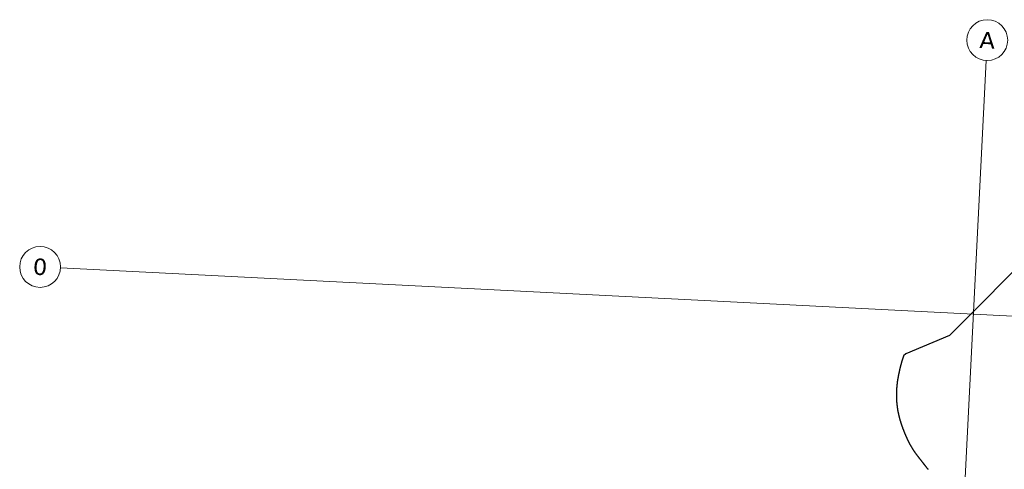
# Model space of a CAD drawing. Header units: millimetres. Extents: x 32690613 to 32693005, y 5343732 to 5344571.
# Tile 70 of 234: x 32692207 to 32692448, y 5344440 to 5344550. Entities that reach past the tile are written whole.
import ezdxf

# ---------------------------------------------------------------- set-up
doc = ezdxf.new("R2010")
doc.units = ezdxf.units.MM
doc.header["$LTSCALE"] = 20
doc.layers.get('0').update_dxf_attribs({"lineweight": 18})
doc.layers.get('DEFPOINTS').update_dxf_attribs({"color": 11, "lineweight": 18})
doc.layers.add('Straße', color=30, linetype='Continuous', plot=False)
doc.styles.add('Verdana', font='verdana.ttf')

# ---------------------------------------------------------------- blocks, each defined once
blk = doc.blocks.new('A$C78070446')
for p, q in [((4469733.77, 5343068.96), (4469667.48, 5342330.09)), ((4469505.56, 5343027.12), (4470255.14, 5342959.86))]:
    blk.add_line(p, q)
for centre in [(4469734.22, 5343073.94), (4469500.58, 5343027.56)]:
    blk.add_circle(centre, 5)
at = {"char_height": 4, "attachment_point": 5, "rotation": 354.86, "line_spacing_factor": 0.252012, "style": 'Verdana'}
for s, insert in [('A', (4469734.22, 5343073.94)), ('0', (4469500.58, 5343027.56))]:
    blk.add_mtext(s, dxfattribs=dict(at, insert=insert))

msp = doc.modelspace()

# ---------------------------------------------------------------- linework, layer by layer
at = {"layer": 'Straße'}
msp.add_lwpolyline([(32692500.4, 5344538.65), (32692434.75, 5344472.77), (32692424.09, 5344468.31), (32692423.57, 5344467.81), (32692423.55, 5344467.75), (32692423.53, 5344467.7), (32692423.5, 5344467.64), (32692423.48, 5344467.58), (32692423.46, 5344467.52), (32692423.44, 5344467.46), (32692423.42, 5344467.4), (32692423.4, 5344467.34), (32692423.38, 5344467.28), (32692423.36, 5344467.22), (32692423.34, 5344467.16), (32692423.32, 5344467.1), (32692423.3, 5344467.04), (32692423.28, 5344466.98), (32692423.26, 5344466.92), (32692423.24, 5344466.86), (32692423.22, 5344466.8), (32692423.2, 5344466.73), (32692423.19, 5344466.67), (32692423.17, 5344466.61), (32692423.15, 5344466.55), (32692423.13, 5344466.49), (32692423.11, 5344466.42), (32692423.09, 5344466.36), (32692423.07, 5344466.3), (32692423.05, 5344466.24), (32692423.04, 5344466.17), (32692423.02, 5344466.11), (32692423, 5344466.05), (32692422.98, 5344465.98), (32692422.96, 5344465.92), (32692422.94, 5344465.85), (32692422.93, 5344465.79), (32692422.91, 5344465.73), (32692422.89, 5344465.66), (32692422.87, 5344465.6), (32692422.86, 5344465.53), (32692422.84, 5344465.47), (32692422.82, 5344465.4), (32692422.8, 5344465.34), (32692422.79, 5344465.27), (32692422.77, 5344465.2), (32692422.75, 5344465.14), (32692422.74, 5344465.07), (32692422.72, 5344465.01), (32692422.7, 5344464.94), (32692422.69, 5344464.87), (32692422.67, 5344464.81), (32692422.65, 5344464.74), (32692422.64, 5344464.67), (32692422.62, 5344464.6), (32692422.61, 5344464.54), (32692422.59, 5344464.47), (32692422.58, 5344464.4), (32692422.56, 5344464.33), (32692422.54, 5344464.26), (32692422.53, 5344464.2), (32692422.51, 5344464.13), (32692422.5, 5344464.06), (32692422.48, 5344463.99), (32692422.47, 5344463.92), (32692422.45, 5344463.85), (32692422.44, 5344463.78), (32692422.42, 5344463.71), (32692422.41, 5344463.64), (32692422.39, 5344463.57), (32692422.38, 5344463.5), (32692422.36, 5344463.43), (32692422.35, 5344463.36), (32692422.34, 5344463.29), (32692422.32, 5344463.22), (32692422.31, 5344463.15), (32692422.29, 5344463.07), (32692422.28, 5344463), (32692422.27, 5344462.93), (32692422.25, 5344462.86), (32692422.24, 5344462.79), (32692422.23, 5344462.71), (32692422.21, 5344462.64), (32692422.2, 5344462.57), (32692422.19, 5344462.5), (32692422.17, 5344462.42), (32692422.16, 5344462.35), (32692422.15, 5344462.28), (32692422.14, 5344462.2), (32692422.12, 5344462.13), (32692422.11, 5344462.06), (32692422.1, 5344461.98), (32692422.09, 5344461.91), (32692422.07, 5344461.83), (32692422.06, 5344461.76), (32692422.05, 5344461.68), (32692422.04, 5344461.61), (32692422.03, 5344461.54), (32692422.02, 5344461.46), (32692422.01, 5344461.39), (32692422, 5344461.31), (32692421.99, 5344461.24), (32692421.98, 5344461.17), (32692421.97, 5344461.09), (32692421.96, 5344461.02), (32692421.95, 5344460.94), (32692421.94, 5344460.87), (32692421.93, 5344460.79), (32692421.92, 5344460.72), (32692421.91, 5344460.65), (32692421.91, 5344460.57), (32692421.9, 5344460.5), (32692421.89, 5344460.42), (32692421.89, 5344460.35), (32692421.88, 5344460.28), (32692421.87, 5344460.2), (32692421.87, 5344460.13), (32692421.86, 5344460.06), (32692421.85, 5344459.98), (32692421.85, 5344459.91), (32692421.84, 5344459.83), (32692421.84, 5344459.76), (32692421.83, 5344459.69), (32692421.83, 5344459.61), (32692421.82, 5344459.54), (32692421.82, 5344459.47), (32692421.82, 5344459.39), (32692421.81, 5344459.32), (32692421.81, 5344459.24), (32692421.81, 5344459.17), (32692421.8, 5344459.1), (32692421.8, 5344459.02), (32692421.8, 5344458.95), (32692421.8, 5344458.88), (32692421.79, 5344458.8), (32692421.79, 5344458.73), (32692421.79, 5344458.66), (32692421.79, 5344458.58), (32692421.79, 5344458.51), (32692421.79, 5344458.44), (32692421.79, 5344458.36), (32692421.79, 5344458.29), (32692421.79, 5344458.22), (32692421.79, 5344458.14), (32692421.79, 5344458.07), (32692421.79, 5344458), (32692421.79, 5344457.92), (32692421.79, 5344457.85), (32692421.79, 5344457.78), (32692421.79, 5344457.7), (32692421.8, 5344457.63), (32692421.8, 5344457.56), (32692421.8, 5344457.48), (32692421.8, 5344457.41), (32692421.81, 5344457.34), (32692421.81, 5344457.26), (32692421.81, 5344457.19), (32692421.82, 5344457.12), (32692421.82, 5344457.05), (32692421.83, 5344456.97), (32692421.83, 5344456.9), (32692421.84, 5344456.83), (32692421.84, 5344456.75), (32692421.85, 5344456.68), (32692421.85, 5344456.61), (32692421.86, 5344456.53), (32692421.86, 5344456.46), (32692421.87, 5344456.39), (32692421.88, 5344456.32), (32692421.88, 5344456.24), (32692421.89, 5344456.17), (32692421.9, 5344456.1), (32692421.9, 5344456.02), (32692421.91, 5344455.95), (32692421.92, 5344455.88), (32692421.93, 5344455.81), (32692421.94, 5344455.73), (32692421.95, 5344455.66), (32692421.96, 5344455.59), (32692421.96, 5344455.52), (32692421.97, 5344455.44), (32692421.98, 5344455.37), (32692421.99, 5344455.3), (32692422, 5344455.23), (32692422.01, 5344455.15), (32692422.03, 5344455.08), (32692422.04, 5344455.01), (32692422.05, 5344454.94), (32692422.06, 5344454.86), (32692422.07, 5344454.79), (32692422.08, 5344454.72), (32692422.09, 5344454.65), (32692422.11, 5344454.57), (32692422.12, 5344454.5), (32692422.13, 5344454.43), (32692422.15, 5344454.36), (32692422.16, 5344454.28), (32692422.17, 5344454.21), (32692422.19, 5344454.14), (32692422.2, 5344454.07), (32692422.22, 5344454), (32692422.23, 5344453.92), (32692422.25, 5344453.85), (32692422.26, 5344453.78), (32692422.28, 5344453.71), (32692422.29, 5344453.64), (32692422.31, 5344453.56), (32692422.32, 5344453.49), (32692422.34, 5344453.42), (32692422.36, 5344453.35), (32692422.37, 5344453.27), (32692422.39, 5344453.2), (32692422.41, 5344453.13), (32692422.43, 5344453.06), (32692422.44, 5344452.99), (32692422.46, 5344452.92), (32692422.48, 5344452.84), (32692422.5, 5344452.77), (32692422.52, 5344452.7), (32692422.54, 5344452.63), (32692422.56, 5344452.56), (32692422.58, 5344452.48), (32692422.6, 5344452.41), (32692422.62, 5344452.34), (32692422.64, 5344452.27), (32692422.66, 5344452.2), (32692422.68, 5344452.13), (32692422.7, 5344452.05), (32692422.72, 5344451.98), (32692422.74, 5344451.91), (32692422.77, 5344451.84), (32692422.79, 5344451.77), (32692422.81, 5344451.7), (32692422.83, 5344451.62), (32692422.86, 5344451.55), (32692422.88, 5344451.48), (32692422.9, 5344451.41), (32692422.92, 5344451.34), (32692422.95, 5344451.27), (32692422.97, 5344451.2), (32692422.99, 5344451.13), (32692423.02, 5344451.06), (32692423.04, 5344450.99), (32692423.06, 5344450.92), (32692423.09, 5344450.85), (32692423.11, 5344450.78), (32692423.14, 5344450.71), (32692423.16, 5344450.64), (32692423.18, 5344450.57), (32692423.21, 5344450.51), (32692423.23, 5344450.44), (32692423.26, 5344450.37), (32692423.28, 5344450.3), (32692423.3, 5344450.23), (32692423.33, 5344450.17), (32692423.35, 5344450.1), (32692423.38, 5344450.03), (32692423.4, 5344449.96), (32692423.43, 5344449.9), (32692423.45, 5344449.83), (32692423.48, 5344449.77), (32692423.5, 5344449.7), (32692423.53, 5344449.63), (32692423.55, 5344449.57), (32692423.58, 5344449.5), (32692423.6, 5344449.44), (32692423.63, 5344449.37), (32692423.65, 5344449.31), (32692423.68, 5344449.24), (32692423.7, 5344449.18), (32692423.73, 5344449.11), (32692423.76, 5344449.05), (32692423.78, 5344448.98), (32692423.81, 5344448.92), (32692423.83, 5344448.86), (32692423.86, 5344448.79), (32692423.89, 5344448.73), (32692423.91, 5344448.67), (32692423.94, 5344448.61), (32692423.97, 5344448.54), (32692423.99, 5344448.48), (32692424.02, 5344448.42), (32692424.05, 5344448.36), (32692424.07, 5344448.29), (32692424.1, 5344448.23), (32692424.13, 5344448.17), (32692424.15, 5344448.11), (32692424.18, 5344448.05), (32692424.21, 5344447.99), (32692424.24, 5344447.93), (32692424.26, 5344447.87), (32692424.29, 5344447.81), (32692424.32, 5344447.75), (32692424.35, 5344447.69), (32692424.37, 5344447.63), (32692424.4, 5344447.57), (32692424.43, 5344447.51), (32692424.46, 5344447.45), (32692424.48, 5344447.39), (32692424.51, 5344447.33), (32692424.54, 5344447.27), (32692424.57, 5344447.21), (32692424.6, 5344447.16), (32692424.63, 5344447.1), (32692424.65, 5344447.04), (32692424.68, 5344446.98), (32692424.71, 5344446.93), (32692424.74, 5344446.87), (32692424.77, 5344446.81), (32692424.8, 5344446.76), (32692424.83, 5344446.7), (32692424.86, 5344446.64), (32692424.89, 5344446.59), (32692424.92, 5344446.53), (32692424.94, 5344446.48), (32692424.97, 5344446.42), (32692425, 5344446.36), (32692425.03, 5344446.31), (32692425.06, 5344446.25), (32692425.09, 5344446.2), (32692425.12, 5344446.14), (32692425.15, 5344446.09), (32692425.18, 5344446.04), (32692425.21, 5344445.98), (32692425.24, 5344445.93), (32692425.27, 5344445.87), (32692425.3, 5344445.82), (32692425.33, 5344445.77), (32692425.36, 5344445.72), (32692425.4, 5344445.66), (32692425.43, 5344445.61), (32692425.46, 5344445.56), (32692425.49, 5344445.51), (32692425.52, 5344445.45), (32692425.55, 5344445.4), (32692425.58, 5344445.35), (32692425.61, 5344445.3), (32692425.64, 5344445.25), (32692425.67, 5344445.2), (32692425.71, 5344445.15), (32692425.74, 5344445.09), (32692425.77, 5344445.04), (32692425.8, 5344444.99), (32692425.83, 5344444.94), (32692425.86, 5344444.89), (32692425.9, 5344444.84), (32692425.93, 5344444.79), (32692425.96, 5344444.75), (32692425.99, 5344444.7), (32692426.02, 5344444.65), (32692426.06, 5344444.6), (32692426.09, 5344444.55), (32692426.12, 5344444.5), (32692426.15, 5344444.45), (32692426.19, 5344444.41), (32692426.22, 5344444.36), (32692426.25, 5344444.31), (32692426.29, 5344444.26), (32692426.32, 5344444.22), (32692426.35, 5344444.17), (32692426.38, 5344444.12), (32692426.42, 5344444.08), (32692426.45, 5344444.03), (32692426.48, 5344443.98), (32692426.52, 5344443.94), (32692426.55, 5344443.89), (32692426.59, 5344443.85), (32692426.62, 5344443.8), (32692426.65, 5344443.76), (32692426.69, 5344443.71), (32692426.72, 5344443.67), (32692426.76, 5344443.62), (32692426.79, 5344443.58), (32692426.82, 5344443.53), (32692426.86, 5344443.49), (32692426.89, 5344443.44), (32692426.93, 5344443.4), (32692426.96, 5344443.36), (32692426.99, 5344443.31), (32692427.03, 5344443.27), (32692427.06, 5344443.23), (32692427.1, 5344443.18), (32692427.13, 5344443.14), (32692427.16, 5344443.1), (32692427.2, 5344443.05), (32692427.23, 5344443.01), (32692427.26, 5344442.97), (32692427.3, 5344442.93), (32692427.33, 5344442.88), (32692427.36, 5344442.84), (32692427.4, 5344442.8), (32692427.43, 5344442.76), (32692427.46, 5344442.72), (32692427.5, 5344442.67), (32692427.53, 5344442.63), (32692427.56, 5344442.59), (32692427.59, 5344442.55), (32692427.63, 5344442.51), (32692427.66, 5344442.46), (32692427.69, 5344442.42), (32692427.72, 5344442.38), (32692427.75, 5344442.34), (32692427.79, 5344442.3), (32692427.82, 5344442.26), (32692427.85, 5344442.22), (32692427.88, 5344442.18), (32692427.91, 5344442.14), (32692427.95, 5344442.1), (32692427.98, 5344442.06), (32692428.01, 5344442.02), (32692428.04, 5344441.98), (32692428.07, 5344441.94), (32692428.1, 5344441.9), (32692428.13, 5344441.86), (32692428.16, 5344441.82), (32692428.2, 5344441.78), (32692428.23, 5344441.74), (32692428.26, 5344441.7), (32692428.29, 5344441.66), (32692428.32, 5344441.62), (32692428.35, 5344441.58), (32692428.38, 5344441.54), (32692428.41, 5344441.5), (32692428.44, 5344441.46), (32692428.47, 5344441.42), (32692428.5, 5344441.39), (32692428.53, 5344441.35), (32692428.56, 5344441.31), (32692428.59, 5344441.27), (32692428.62, 5344441.23), (32692428.65, 5344441.19), (32692428.68, 5344441.16), (32692428.71, 5344441.12), (32692428.74, 5344441.08), (32692428.77, 5344441.04), (32692428.8, 5344441.01), (32692428.83, 5344440.97), (32692428.86, 5344440.93), (32692428.88, 5344440.89), (32692428.91, 5344440.86), (32692428.94, 5344440.82), (32692428.97, 5344440.78), (32692429, 5344440.75), (32692429.03, 5344440.71), (32692429.06, 5344440.67), (32692429.09, 5344440.64), (32692429.11, 5344440.6), (32692429.14, 5344440.56), (32692429.17, 5344440.53), (32692429.2, 5344440.49), (32692429.23, 5344440.46), (32692429.25, 5344440.42), (32692429.28, 5344440.38), (32692429.31, 5344440.35), (32692429.34, 5344440.31), (32692429.37, 5344440.28), (32692429.39, 5344440.24), (32692429.42, 5344440.21), (32692429.45, 5344440.17), (32692429.48, 5344440.14), (32692429.5, 5344440.1), (32692429.53, 5344440.07)], dxfattribs=at)

# ---------------------------------------------------------------- block references
at = {"layer": 'DEFPOINTS', "rotation": 2.237485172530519}
msp.add_blockref('A$C78070446', (28434719.52, -168960.66), dxfattribs=at)

doc.saveas('drawing.dxf')
